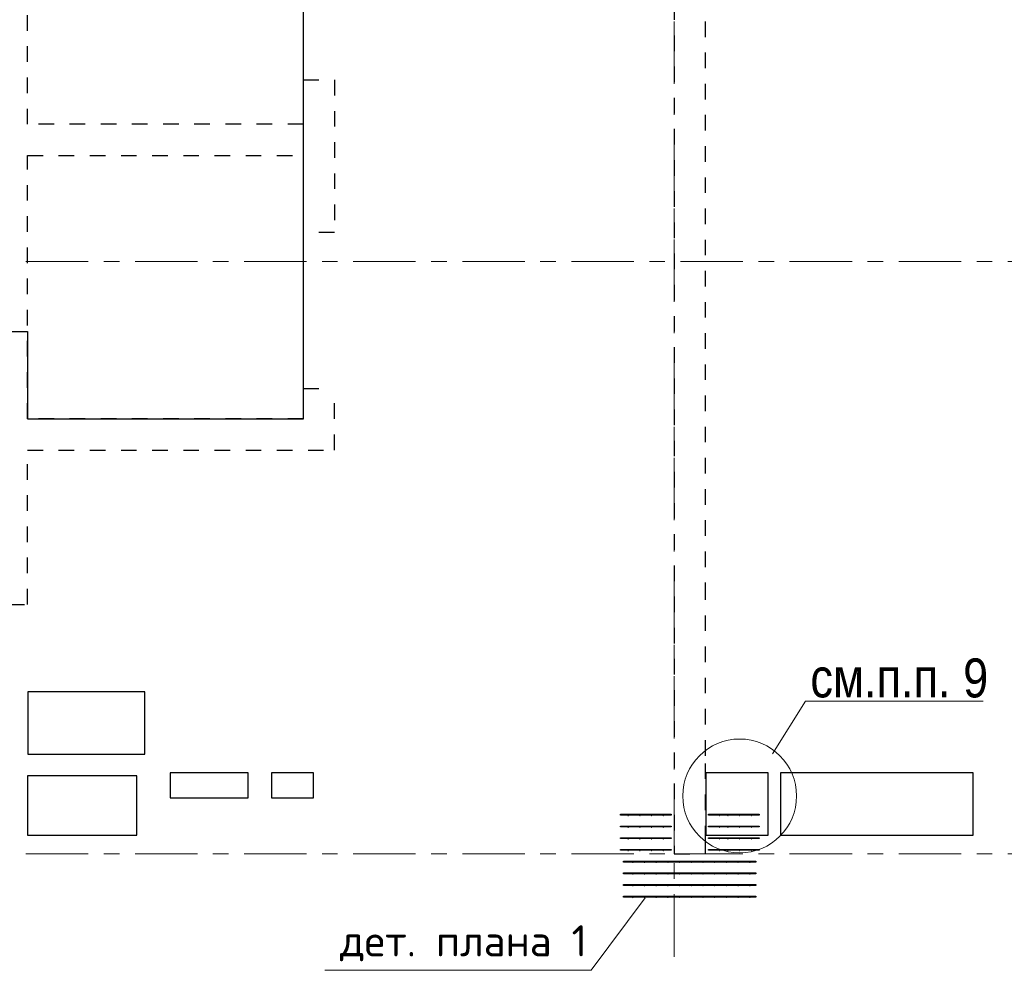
# Model space of a CAD drawing. Header units: metres. Extents: x -38 to 93, y -15 to 21.
# Tile 27 of 195: x 21.83 to 28.15, y 8.25 to 14.35. Entities that reach past the tile are written whole.
import ezdxf

# ---------------------------------------------------------------- set-up
doc = ezdxf.new("R2010")
doc.units = ezdxf.units.M
for name, pattern in [('______11', [0.5, 0.4, -0.05, 0, -0.05]), ('______2', [0.0405, 0.03, -0.0105]), ('______5', [1.1, 0.8, -0.1, 0.1, -0.1])]:
    doc.linetypes.add(name, pattern=pattern)
for name, color, linetype, lineweight in [('XR$2$Осевая линия (1)', 7, '______5', 13), ('XR$4$Арматурный каркас 01', 4, 'Continuous', 35), ('XR$4$Общий слой (1)_1', 7, 'Continuous', 13), ('XR$4$Перекрытие (1)', 7, 'Continuous', 35), ('XR$4$Текст_ общее_1', 7, 'Continuous', 13), ('XR$4$Фундамент (1)_1', 7, 'Continuous', 35)]:
    doc.layers.add(name, color=color, linetype=linetype, lineweight=lineweight)
doc.layers.add('XR$6$Стена_ бетон несущ.', color=7, linetype='Continuous', lineweight=70, true_color=0xb4b496)
doc.styles.add('ARIAL', font='arial.ttf')
doc.styles.add('ISOCPEUR', font='txt')

msp = doc.modelspace()

# ---------------------------------------------------------------- hatches: boundary and pattern name
at = {"layer": 'XR$4$Арматурный каркас 01', "linetype": 'Continuous', "lineweight": 50, "transparency": 33554687}
for points in [[(25.737, 9.2432), (25.7368, 9.2444), (25.7362, 9.2454), (25.7352, 9.246), (25.734, 9.2462), (25.7329, 9.246), (25.7319, 9.2454), (25.7313, 9.2444), (25.731, 9.2432), (25.7313, 9.2421), (25.7319, 9.2411), (25.7329, 9.2405), (25.734, 9.2402), (25.7352, 9.2405), (25.7362, 9.2411), (25.7368, 9.2421)], [(25.812, 9.2432), (25.8118, 9.2444), (25.8112, 9.2454), (25.8102, 9.246), (25.809, 9.2462), (25.8079, 9.246), (25.8069, 9.2454), (25.8063, 9.2444), (25.806, 9.2432), (25.8063, 9.2421), (25.8069, 9.2411), (25.8079, 9.2405), (25.809, 9.2402), (25.8102, 9.2405), (25.8112, 9.2411), (25.8118, 9.2421)], [(25.887, 9.2432), (25.8868, 9.2444), (25.8862, 9.2454), (25.8852, 9.246), (25.884, 9.2462), (25.8829, 9.246), (25.8819, 9.2454), (25.8813, 9.2444), (25.881, 9.2432), (25.8813, 9.2421), (25.8819, 9.2411), (25.8829, 9.2405), (25.884, 9.2402), (25.8852, 9.2405), (25.8862, 9.2411), (25.8868, 9.2421)], [(25.962, 9.2432), (25.9618, 9.2444), (25.9612, 9.2454), (25.9602, 9.246), (25.959, 9.2462), (25.9579, 9.246), (25.9569, 9.2454), (25.9563, 9.2444), (25.956, 9.2432), (25.9563, 9.2421), (25.9569, 9.2411), (25.9579, 9.2405), (25.959, 9.2402), (25.9602, 9.2405), (25.9612, 9.2411), (25.9618, 9.2421)], [(26.322, 9.2432), (26.3218, 9.2444), (26.3212, 9.2454), (26.3202, 9.246), (26.319, 9.2462), (26.3179, 9.246), (26.3169, 9.2454), (26.3163, 9.2444), (26.316, 9.2432), (26.3163, 9.2421), (26.3169, 9.2411), (26.3179, 9.2405), (26.319, 9.2402), (26.3202, 9.2405), (26.3212, 9.2411), (26.3218, 9.2421)], [(26.377, 9.2432), (26.3768, 9.2444), (26.3762, 9.2454), (26.3752, 9.246), (26.374, 9.2462), (26.3729, 9.246), (26.3719, 9.2454), (26.3713, 9.2444), (26.371, 9.2432), (26.3713, 9.2421), (26.3719, 9.2411), (26.3729, 9.2405), (26.374, 9.2402), (26.3752, 9.2405), (26.3762, 9.2411), (26.3768, 9.2421)], [(26.452, 9.2432), (26.4518, 9.2444), (26.4512, 9.2454), (26.4502, 9.246), (26.449, 9.2462), (26.4479, 9.246), (26.4469, 9.2454), (26.4463, 9.2444), (26.446, 9.2432), (26.4463, 9.2421), (26.4469, 9.2411), (26.4479, 9.2405), (26.449, 9.2402), (26.4502, 9.2405), (26.4512, 9.2411), (26.4518, 9.2421)], [(26.527, 9.2432), (26.5268, 9.2444), (26.5262, 9.2454), (26.5252, 9.246), (26.524, 9.2462), (26.5229, 9.246), (26.5219, 9.2454), (26.5213, 9.2444), (26.521, 9.2432), (26.5213, 9.2421), (26.5219, 9.2411), (26.5229, 9.2405), (26.524, 9.2402), (26.5252, 9.2405), (26.5262, 9.2411), (26.5268, 9.2421)], [(25.737, 9.1682), (25.7368, 9.1694), (25.7362, 9.1704), (25.7352, 9.171), (25.734, 9.1712), (25.7329, 9.171), (25.7319, 9.1704), (25.7313, 9.1694), (25.731, 9.1682), (25.7313, 9.1671), (25.7319, 9.1661), (25.7329, 9.1655), (25.734, 9.1652), (25.7352, 9.1655), (25.7362, 9.1661), (25.7368, 9.1671)], [(25.812, 9.1682), (25.8118, 9.1694), (25.8112, 9.1704), (25.8102, 9.171), (25.809, 9.1712), (25.8079, 9.171), (25.8069, 9.1704), (25.8063, 9.1694), (25.806, 9.1682), (25.8063, 9.1671), (25.8069, 9.1661), (25.8079, 9.1655), (25.809, 9.1652), (25.8102, 9.1655), (25.8112, 9.1661), (25.8118, 9.1671)], [(25.887, 9.1682), (25.8868, 9.1694), (25.8862, 9.1704), (25.8852, 9.171), (25.884, 9.1712), (25.8829, 9.171), (25.8819, 9.1704), (25.8813, 9.1694), (25.881, 9.1682), (25.8813, 9.1671), (25.8819, 9.1661), (25.8829, 9.1655), (25.884, 9.1652), (25.8852, 9.1655), (25.8862, 9.1661), (25.8868, 9.1671)], [(25.962, 9.1682), (25.9618, 9.1694), (25.9612, 9.1704), (25.9602, 9.171), (25.959, 9.1712), (25.9579, 9.171), (25.9569, 9.1704), (25.9563, 9.1694), (25.956, 9.1682), (25.9563, 9.1671), (25.9569, 9.1661), (25.9579, 9.1655), (25.959, 9.1652), (25.9602, 9.1655), (25.9612, 9.1661), (25.9618, 9.1671)], [(26.322, 9.1682), (26.3218, 9.1694), (26.3212, 9.1704), (26.3202, 9.171), (26.319, 9.1712), (26.3179, 9.171), (26.3169, 9.1704), (26.3163, 9.1694), (26.316, 9.1682), (26.3163, 9.1671), (26.3169, 9.1661), (26.3179, 9.1655), (26.319, 9.1652), (26.3202, 9.1655), (26.3212, 9.1661), (26.3218, 9.1671)], [(26.377, 9.1682), (26.3768, 9.1694), (26.3762, 9.1704), (26.3752, 9.171), (26.374, 9.1712), (26.3729, 9.171), (26.3719, 9.1704), (26.3713, 9.1694), (26.371, 9.1682), (26.3713, 9.1671), (26.3719, 9.1661), (26.3729, 9.1655), (26.374, 9.1652), (26.3752, 9.1655), (26.3762, 9.1661), (26.3768, 9.1671)], [(26.452, 9.1682), (26.4518, 9.1694), (26.4512, 9.1704), (26.4502, 9.171), (26.449, 9.1712), (26.4479, 9.171), (26.4469, 9.1704), (26.4463, 9.1694), (26.446, 9.1682), (26.4463, 9.1671), (26.4469, 9.1661), (26.4479, 9.1655), (26.449, 9.1652), (26.4502, 9.1655), (26.4512, 9.1661), (26.4518, 9.1671)], [(26.527, 9.1682), (26.5268, 9.1694), (26.5262, 9.1704), (26.5252, 9.171), (26.524, 9.1712), (26.5229, 9.171), (26.5219, 9.1704), (26.5213, 9.1694), (26.521, 9.1682), (26.5213, 9.1671), (26.5219, 9.1661), (26.5229, 9.1655), (26.524, 9.1652), (26.5252, 9.1655), (26.5262, 9.1661), (26.5268, 9.1671)], [(25.737, 9.0932), (25.7368, 9.0944), (25.7362, 9.0954), (25.7352, 9.096), (25.734, 9.0962), (25.7329, 9.096), (25.7319, 9.0954), (25.7313, 9.0944), (25.731, 9.0932), (25.7313, 9.0921), (25.7319, 9.0911), (25.7329, 9.0905), (25.734, 9.0902), (25.7352, 9.0905), (25.7362, 9.0911), (25.7368, 9.0921)], [(25.812, 9.0932), (25.8118, 9.0944), (25.8112, 9.0954), (25.8102, 9.096), (25.809, 9.0962), (25.8079, 9.096), (25.8069, 9.0954), (25.8063, 9.0944), (25.806, 9.0932), (25.8063, 9.0921), (25.8069, 9.0911), (25.8079, 9.0905), (25.809, 9.0902), (25.8102, 9.0905), (25.8112, 9.0911), (25.8118, 9.0921)], [(25.887, 9.0932), (25.8868, 9.0944), (25.8862, 9.0954), (25.8852, 9.096), (25.884, 9.0962), (25.8829, 9.096), (25.8819, 9.0954), (25.8813, 9.0944), (25.881, 9.0932), (25.8813, 9.0921), (25.8819, 9.0911), (25.8829, 9.0905), (25.884, 9.0902), (25.8852, 9.0905), (25.8862, 9.0911), (25.8868, 9.0921)], [(25.962, 9.0932), (25.9618, 9.0944), (25.9612, 9.0954), (25.9602, 9.096), (25.959, 9.0962), (25.9579, 9.096), (25.9569, 9.0954), (25.9563, 9.0944), (25.956, 9.0932), (25.9563, 9.0921), (25.9569, 9.0911), (25.9579, 9.0905), (25.959, 9.0902), (25.9602, 9.0905), (25.9612, 9.0911), (25.9618, 9.0921)], [(26.322, 9.0932), (26.3218, 9.0944), (26.3212, 9.0954), (26.3202, 9.096), (26.319, 9.0962), (26.3179, 9.096), (26.3169, 9.0954), (26.3163, 9.0944), (26.316, 9.0932), (26.3163, 9.0921), (26.3169, 9.0911), (26.3179, 9.0905), (26.319, 9.0902), (26.3202, 9.0905), (26.3212, 9.0911), (26.3218, 9.0921)], [(26.377, 9.0932), (26.3768, 9.0944), (26.3762, 9.0954), (26.3752, 9.096), (26.374, 9.0962), (26.3729, 9.096), (26.3719, 9.0954), (26.3713, 9.0944), (26.371, 9.0932), (26.3713, 9.0921), (26.3719, 9.0911), (26.3729, 9.0905), (26.374, 9.0902), (26.3752, 9.0905), (26.3762, 9.0911), (26.3768, 9.0921)], [(26.452, 9.0932), (26.4518, 9.0944), (26.4512, 9.0954), (26.4502, 9.096), (26.449, 9.0962), (26.4479, 9.096), (26.4469, 9.0954), (26.4463, 9.0944), (26.446, 9.0932), (26.4463, 9.0921), (26.4469, 9.0911), (26.4479, 9.0905), (26.449, 9.0902), (26.4502, 9.0905), (26.4512, 9.0911), (26.4518, 9.0921)], [(26.527, 9.0932), (26.5268, 9.0944), (26.5262, 9.0954), (26.5252, 9.096), (26.524, 9.0962), (26.5229, 9.096), (26.5219, 9.0954), (26.5213, 9.0944), (26.521, 9.0932), (26.5213, 9.0921), (26.5219, 9.0911), (26.5229, 9.0905), (26.524, 9.0902), (26.5252, 9.0905), (26.5262, 9.0911), (26.5268, 9.0921)], [(25.737, 9.0182), (25.7368, 9.0194), (25.7362, 9.0204), (25.7352, 9.021), (25.734, 9.0212), (25.7329, 9.021), (25.7319, 9.0204), (25.7313, 9.0194), (25.731, 9.0182), (25.7313, 9.0171), (25.7319, 9.0161), (25.7329, 9.0155), (25.734, 9.0152), (25.7352, 9.0155), (25.7362, 9.0161), (25.7368, 9.0171)], [(25.812, 9.0182), (25.8118, 9.0194), (25.8112, 9.0204), (25.8102, 9.021), (25.809, 9.0212), (25.8079, 9.021), (25.8069, 9.0204), (25.8063, 9.0194), (25.806, 9.0182), (25.8063, 9.0171), (25.8069, 9.0161), (25.8079, 9.0155), (25.809, 9.0152), (25.8102, 9.0155), (25.8112, 9.0161), (25.8118, 9.0171)], [(25.887, 9.0182), (25.8868, 9.0194), (25.8862, 9.0204), (25.8852, 9.021), (25.884, 9.0212), (25.8829, 9.021), (25.8819, 9.0204), (25.8813, 9.0194), (25.881, 9.0182), (25.8813, 9.0171), (25.8819, 9.0161), (25.8829, 9.0155), (25.884, 9.0152), (25.8852, 9.0155), (25.8862, 9.0161), (25.8868, 9.0171)], [(25.962, 9.0182), (25.9618, 9.0194), (25.9612, 9.0204), (25.9602, 9.021), (25.959, 9.0212), (25.9579, 9.021), (25.9569, 9.0204), (25.9563, 9.0194), (25.956, 9.0182), (25.9563, 9.0171), (25.9569, 9.0161), (25.9579, 9.0155), (25.959, 9.0152), (25.9602, 9.0155), (25.9612, 9.0161), (25.9618, 9.0171)], [(26.322, 9.0182), (26.3218, 9.0194), (26.3212, 9.0204), (26.3202, 9.021), (26.319, 9.0212), (26.3179, 9.021), (26.3169, 9.0204), (26.3163, 9.0194), (26.316, 9.0182), (26.3163, 9.0171), (26.3169, 9.0161), (26.3179, 9.0155), (26.319, 9.0152), (26.3202, 9.0155), (26.3212, 9.0161), (26.3218, 9.0171)], [(26.377, 9.0182), (26.3768, 9.0194), (26.3762, 9.0204), (26.3752, 9.021), (26.374, 9.0212), (26.3729, 9.021), (26.3719, 9.0204), (26.3713, 9.0194), (26.371, 9.0182), (26.3713, 9.0171), (26.3719, 9.0161), (26.3729, 9.0155), (26.374, 9.0152), (26.3752, 9.0155), (26.3762, 9.0161), (26.3768, 9.0171)], [(26.452, 9.0182), (26.4518, 9.0194), (26.4512, 9.0204), (26.4502, 9.021), (26.449, 9.0212), (26.4479, 9.021), (26.4469, 9.0204), (26.4463, 9.0194), (26.446, 9.0182), (26.4463, 9.0171), (26.4469, 9.0161), (26.4479, 9.0155), (26.449, 9.0152), (26.4502, 9.0155), (26.4512, 9.0161), (26.4518, 9.0171)], [(26.527, 9.0182), (26.5268, 9.0194), (26.5262, 9.0204), (26.5252, 9.021), (26.524, 9.0212), (26.5229, 9.021), (26.5219, 9.0204), (26.5213, 9.0194), (26.521, 9.0182), (26.5213, 9.0171), (26.5219, 9.0161), (26.5229, 9.0155), (26.524, 9.0152), (26.5252, 9.0155), (26.5262, 9.0161), (26.5268, 9.0171)], [(25.767, 8.9432), (25.7668, 8.9444), (25.7662, 8.9454), (25.7652, 8.946), (25.764, 8.9462), (25.7629, 8.946), (25.7619, 8.9454), (25.7613, 8.9444), (25.761, 8.9432), (25.7613, 8.9421), (25.7619, 8.9411), (25.7629, 8.9405), (25.764, 8.9402), (25.7652, 8.9405), (25.7662, 8.9411), (25.7668, 8.9421)], [(25.842, 8.9432), (25.8418, 8.9444), (25.8412, 8.9454), (25.8402, 8.946), (25.839, 8.9462), (25.8379, 8.946), (25.8369, 8.9454), (25.8363, 8.9444), (25.836, 8.9432), (25.8363, 8.9421), (25.8369, 8.9411), (25.8379, 8.9405), (25.839, 8.9402), (25.8402, 8.9405), (25.8412, 8.9411), (25.8418, 8.9421)], [(25.917, 8.9432), (25.9168, 8.9444), (25.9162, 8.9454), (25.9152, 8.946), (25.914, 8.9462), (25.9129, 8.946), (25.9119, 8.9454), (25.9113, 8.9444), (25.911, 8.9432), (25.9113, 8.9421), (25.9119, 8.9411), (25.9129, 8.9405), (25.914, 8.9402), (25.9152, 8.9405), (25.9162, 8.9411), (25.9168, 8.9421)], [(25.992, 8.9432), (25.9918, 8.9444), (25.9912, 8.9454), (25.9902, 8.946), (25.989, 8.9462), (25.9879, 8.946), (25.9869, 8.9454), (25.9863, 8.9444), (25.986, 8.9432), (25.9863, 8.9421), (25.9869, 8.9411), (25.9879, 8.9405), (25.989, 8.9402), (25.9902, 8.9405), (25.9912, 8.9411), (25.9918, 8.9421)], [(26.067, 8.9432), (26.0668, 8.9444), (26.0662, 8.9454), (26.0652, 8.946), (26.064, 8.9462), (26.0629, 8.946), (26.0619, 8.9454), (26.0613, 8.9444), (26.061, 8.9432), (26.0613, 8.9421), (26.0619, 8.9411), (26.0629, 8.9405), (26.064, 8.9402), (26.0652, 8.9405), (26.0662, 8.9411), (26.0668, 8.9421)], [(26.142, 8.9432), (26.1418, 8.9444), (26.1412, 8.9454), (26.1402, 8.946), (26.139, 8.9462), (26.1379, 8.946), (26.1369, 8.9454), (26.1363, 8.9444), (26.136, 8.9432), (26.1363, 8.9421), (26.1369, 8.9411), (26.1379, 8.9405), (26.139, 8.9402), (26.1402, 8.9405), (26.1412, 8.9411), (26.1418, 8.9421)], [(26.217, 8.9432), (26.2168, 8.9444), (26.2162, 8.9454), (26.2152, 8.946), (26.214, 8.9462), (26.2129, 8.946), (26.2119, 8.9454), (26.2113, 8.9444), (26.211, 8.9432), (26.2113, 8.9421), (26.2119, 8.9411), (26.2129, 8.9405), (26.214, 8.9402), (26.2152, 8.9405), (26.2162, 8.9411), (26.2168, 8.9421)], [(26.292, 8.9432), (26.2918, 8.9444), (26.2912, 8.9454), (26.2902, 8.946), (26.289, 8.9462), (26.2879, 8.946), (26.2869, 8.9454), (26.2863, 8.9444), (26.286, 8.9432), (26.2863, 8.9421), (26.2869, 8.9411), (26.2879, 8.9405), (26.289, 8.9402), (26.2902, 8.9405), (26.2912, 8.9411), (26.2918, 8.9421)], [(26.367, 8.9432), (26.3668, 8.9444), (26.3662, 8.9454), (26.3652, 8.946), (26.364, 8.9462), (26.3629, 8.946), (26.3619, 8.9454), (26.3613, 8.9444), (26.361, 8.9432), (26.3613, 8.9421), (26.3619, 8.9411), (26.3629, 8.9405), (26.364, 8.9402), (26.3652, 8.9405), (26.3662, 8.9411), (26.3668, 8.9421)], [(26.442, 8.9432), (26.4418, 8.9444), (26.4412, 8.9454), (26.4402, 8.946), (26.439, 8.9462), (26.4379, 8.946), (26.4369, 8.9454), (26.4363, 8.9444), (26.436, 8.9432), (26.4363, 8.9421), (26.4369, 8.9411), (26.4379, 8.9405), (26.439, 8.9402), (26.4402, 8.9405), (26.4412, 8.9411), (26.4418, 8.9421)], [(26.517, 8.9432), (26.5168, 8.9444), (26.5162, 8.9454), (26.5152, 8.946), (26.514, 8.9462), (26.5129, 8.946), (26.5119, 8.9454), (26.5113, 8.9444), (26.511, 8.9432), (26.5113, 8.9421), (26.5119, 8.9411), (26.5129, 8.9405), (26.514, 8.9402), (26.5152, 8.9405), (26.5162, 8.9411), (26.5168, 8.9421)], [(25.767, 8.8682), (25.7668, 8.8694), (25.7662, 8.8704), (25.7652, 8.871), (25.764, 8.8712), (25.7629, 8.871), (25.7619, 8.8704), (25.7613, 8.8694), (25.761, 8.8682), (25.7613, 8.8671), (25.7619, 8.8661), (25.7629, 8.8655), (25.764, 8.8652), (25.7652, 8.8655), (25.7662, 8.8661), (25.7668, 8.8671)], [(25.842, 8.8682), (25.8418, 8.8694), (25.8412, 8.8704), (25.8402, 8.871), (25.839, 8.8712), (25.8379, 8.871), (25.8369, 8.8704), (25.8363, 8.8694), (25.836, 8.8682), (25.8363, 8.8671), (25.8369, 8.8661), (25.8379, 8.8655), (25.839, 8.8652), (25.8402, 8.8655), (25.8412, 8.8661), (25.8418, 8.8671)], [(25.917, 8.8682), (25.9168, 8.8694), (25.9162, 8.8704), (25.9152, 8.871), (25.914, 8.8712), (25.9129, 8.871), (25.9119, 8.8704), (25.9113, 8.8694), (25.911, 8.8682), (25.9113, 8.8671), (25.9119, 8.8661), (25.9129, 8.8655), (25.914, 8.8652), (25.9152, 8.8655), (25.9162, 8.8661), (25.9168, 8.8671)], [(25.992, 8.8682), (25.9918, 8.8694), (25.9912, 8.8704), (25.9902, 8.871), (25.989, 8.8712), (25.9879, 8.871), (25.9869, 8.8704), (25.9863, 8.8694), (25.986, 8.8682), (25.9863, 8.8671), (25.9869, 8.8661), (25.9879, 8.8655), (25.989, 8.8652), (25.9902, 8.8655), (25.9912, 8.8661), (25.9918, 8.8671)], [(26.067, 8.8682), (26.0668, 8.8694), (26.0662, 8.8704), (26.0652, 8.871), (26.064, 8.8712), (26.0629, 8.871), (26.0619, 8.8704), (26.0613, 8.8694), (26.061, 8.8682), (26.0613, 8.8671), (26.0619, 8.8661), (26.0629, 8.8655), (26.064, 8.8652), (26.0652, 8.8655), (26.0662, 8.8661), (26.0668, 8.8671)], [(26.142, 8.8682), (26.1418, 8.8694), (26.1412, 8.8704), (26.1402, 8.871), (26.139, 8.8712), (26.1379, 8.871), (26.1369, 8.8704), (26.1363, 8.8694), (26.136, 8.8682), (26.1363, 8.8671), (26.1369, 8.8661), (26.1379, 8.8655), (26.139, 8.8652), (26.1402, 8.8655), (26.1412, 8.8661), (26.1418, 8.8671)], [(26.217, 8.8682), (26.2168, 8.8694), (26.2162, 8.8704), (26.2152, 8.871), (26.214, 8.8712), (26.2129, 8.871), (26.2119, 8.8704), (26.2113, 8.8694), (26.211, 8.8682), (26.2113, 8.8671), (26.2119, 8.8661), (26.2129, 8.8655), (26.214, 8.8652), (26.2152, 8.8655), (26.2162, 8.8661), (26.2168, 8.8671)], [(26.292, 8.8682), (26.2918, 8.8694), (26.2912, 8.8704), (26.2902, 8.871), (26.289, 8.8712), (26.2879, 8.871), (26.2869, 8.8704), (26.2863, 8.8694), (26.286, 8.8682), (26.2863, 8.8671), (26.2869, 8.8661), (26.2879, 8.8655), (26.289, 8.8652), (26.2902, 8.8655), (26.2912, 8.8661), (26.2918, 8.8671)], [(26.367, 8.8682), (26.3668, 8.8694), (26.3662, 8.8704), (26.3652, 8.871), (26.364, 8.8712), (26.3629, 8.871), (26.3619, 8.8704), (26.3613, 8.8694), (26.361, 8.8682), (26.3613, 8.8671), (26.3619, 8.8661), (26.3629, 8.8655), (26.364, 8.8652), (26.3652, 8.8655), (26.3662, 8.8661), (26.3668, 8.8671)], [(26.442, 8.8682), (26.4418, 8.8694), (26.4412, 8.8704), (26.4402, 8.871), (26.439, 8.8712), (26.4379, 8.871), (26.4369, 8.8704), (26.4363, 8.8694), (26.436, 8.8682), (26.4363, 8.8671), (26.4369, 8.8661), (26.4379, 8.8655), (26.439, 8.8652), (26.4402, 8.8655), (26.4412, 8.8661), (26.4418, 8.8671)], [(26.517, 8.8682), (26.5168, 8.8694), (26.5162, 8.8704), (26.5152, 8.871), (26.514, 8.8712), (26.5129, 8.871), (26.5119, 8.8704), (26.5113, 8.8694), (26.511, 8.8682), (26.5113, 8.8671), (26.5119, 8.8661), (26.5129, 8.8655), (26.514, 8.8652), (26.5152, 8.8655), (26.5162, 8.8661), (26.5168, 8.8671)], [(25.767, 8.7932), (25.7668, 8.7944), (25.7662, 8.7954), (25.7652, 8.796), (25.764, 8.7962), (25.7629, 8.796), (25.7619, 8.7954), (25.7613, 8.7944), (25.761, 8.7932), (25.7613, 8.7921), (25.7619, 8.7911), (25.7629, 8.7905), (25.764, 8.7902), (25.7652, 8.7905), (25.7662, 8.7911), (25.7668, 8.7921)], [(25.842, 8.7932), (25.8418, 8.7944), (25.8412, 8.7954), (25.8402, 8.796), (25.839, 8.7962), (25.8379, 8.796), (25.8369, 8.7954), (25.8363, 8.7944), (25.836, 8.7932), (25.8363, 8.7921), (25.8369, 8.7911), (25.8379, 8.7905), (25.839, 8.7902), (25.8402, 8.7905), (25.8412, 8.7911), (25.8418, 8.7921)], [(25.917, 8.7932), (25.9168, 8.7944), (25.9162, 8.7954), (25.9152, 8.796), (25.914, 8.7962), (25.9129, 8.796), (25.9119, 8.7954), (25.9113, 8.7944), (25.911, 8.7932), (25.9113, 8.7921), (25.9119, 8.7911), (25.9129, 8.7905), (25.914, 8.7902), (25.9152, 8.7905), (25.9162, 8.7911), (25.9168, 8.7921)], [(25.992, 8.7932), (25.9918, 8.7944), (25.9912, 8.7954), (25.9902, 8.796), (25.989, 8.7962), (25.9879, 8.796), (25.9869, 8.7954), (25.9863, 8.7944), (25.986, 8.7932), (25.9863, 8.7921), (25.9869, 8.7911), (25.9879, 8.7905), (25.989, 8.7902), (25.9902, 8.7905), (25.9912, 8.7911), (25.9918, 8.7921)], [(26.067, 8.7932), (26.0668, 8.7944), (26.0662, 8.7954), (26.0652, 8.796), (26.064, 8.7962), (26.0629, 8.796), (26.0619, 8.7954), (26.0613, 8.7944), (26.061, 8.7932), (26.0613, 8.7921), (26.0619, 8.7911), (26.0629, 8.7905), (26.064, 8.7902), (26.0652, 8.7905), (26.0662, 8.7911), (26.0668, 8.7921)], [(26.142, 8.7932), (26.1418, 8.7944), (26.1412, 8.7954), (26.1402, 8.796), (26.139, 8.7962), (26.1379, 8.796), (26.1369, 8.7954), (26.1363, 8.7944), (26.136, 8.7932), (26.1363, 8.7921), (26.1369, 8.7911), (26.1379, 8.7905), (26.139, 8.7902), (26.1402, 8.7905), (26.1412, 8.7911), (26.1418, 8.7921)], [(26.217, 8.7932), (26.2168, 8.7944), (26.2162, 8.7954), (26.2152, 8.796), (26.214, 8.7962), (26.2129, 8.796), (26.2119, 8.7954), (26.2113, 8.7944), (26.211, 8.7932), (26.2113, 8.7921), (26.2119, 8.7911), (26.2129, 8.7905), (26.214, 8.7902), (26.2152, 8.7905), (26.2162, 8.7911), (26.2168, 8.7921)], [(26.292, 8.7932), (26.2918, 8.7944), (26.2912, 8.7954), (26.2902, 8.796), (26.289, 8.7962), (26.2879, 8.796), (26.2869, 8.7954), (26.2863, 8.7944), (26.286, 8.7932), (26.2863, 8.7921), (26.2869, 8.7911), (26.2879, 8.7905), (26.289, 8.7902), (26.2902, 8.7905), (26.2912, 8.7911), (26.2918, 8.7921)], [(26.367, 8.7932), (26.3668, 8.7944), (26.3662, 8.7954), (26.3652, 8.796), (26.364, 8.7962), (26.3629, 8.796), (26.3619, 8.7954), (26.3613, 8.7944), (26.361, 8.7932), (26.3613, 8.7921), (26.3619, 8.7911), (26.3629, 8.7905), (26.364, 8.7902), (26.3652, 8.7905), (26.3662, 8.7911), (26.3668, 8.7921)], [(26.442, 8.7932), (26.4418, 8.7944), (26.4412, 8.7954), (26.4402, 8.796), (26.439, 8.7962), (26.4379, 8.796), (26.4369, 8.7954), (26.4363, 8.7944), (26.436, 8.7932), (26.4363, 8.7921), (26.4369, 8.7911), (26.4379, 8.7905), (26.439, 8.7902), (26.4402, 8.7905), (26.4412, 8.7911), (26.4418, 8.7921)], [(26.517, 8.7932), (26.5168, 8.7944), (26.5162, 8.7954), (26.5152, 8.796), (26.514, 8.7962), (26.5129, 8.796), (26.5119, 8.7954), (26.5113, 8.7944), (26.511, 8.7932), (26.5113, 8.7921), (26.5119, 8.7911), (26.5129, 8.7905), (26.514, 8.7902), (26.5152, 8.7905), (26.5162, 8.7911), (26.5168, 8.7921)], [(25.767, 8.7182), (25.7668, 8.7194), (25.7662, 8.7204), (25.7652, 8.721), (25.764, 8.7212), (25.7629, 8.721), (25.7619, 8.7204), (25.7613, 8.7194), (25.761, 8.7182), (25.7613, 8.7171), (25.7619, 8.7161), (25.7629, 8.7155), (25.764, 8.7152), (25.7652, 8.7155), (25.7662, 8.7161), (25.7668, 8.7171)], [(25.842, 8.7182), (25.8418, 8.7194), (25.8412, 8.7204), (25.8402, 8.721), (25.839, 8.7212), (25.8379, 8.721), (25.8369, 8.7204), (25.8363, 8.7194), (25.836, 8.7182), (25.8363, 8.7171), (25.8369, 8.7161), (25.8379, 8.7155), (25.839, 8.7152), (25.8402, 8.7155), (25.8412, 8.7161), (25.8418, 8.7171)], [(25.917, 8.7182), (25.9168, 8.7194), (25.9162, 8.7204), (25.9152, 8.721), (25.914, 8.7212), (25.9129, 8.721), (25.9119, 8.7204), (25.9113, 8.7194), (25.911, 8.7182), (25.9113, 8.7171), (25.9119, 8.7161), (25.9129, 8.7155), (25.914, 8.7152), (25.9152, 8.7155), (25.9162, 8.7161), (25.9168, 8.7171)], [(25.992, 8.7182), (25.9918, 8.7194), (25.9912, 8.7204), (25.9902, 8.721), (25.989, 8.7212), (25.9879, 8.721), (25.9869, 8.7204), (25.9863, 8.7194), (25.986, 8.7182), (25.9863, 8.7171), (25.9869, 8.7161), (25.9879, 8.7155), (25.989, 8.7152), (25.9902, 8.7155), (25.9912, 8.7161), (25.9918, 8.7171)], [(26.067, 8.7182), (26.0668, 8.7194), (26.0662, 8.7204), (26.0652, 8.721), (26.064, 8.7212), (26.0629, 8.721), (26.0619, 8.7204), (26.0613, 8.7194), (26.061, 8.7182), (26.0613, 8.7171), (26.0619, 8.7161), (26.0629, 8.7155), (26.064, 8.7152), (26.0652, 8.7155), (26.0662, 8.7161), (26.0668, 8.7171)], [(26.142, 8.7182), (26.1418, 8.7194), (26.1412, 8.7204), (26.1402, 8.721), (26.139, 8.7212), (26.1379, 8.721), (26.1369, 8.7204), (26.1363, 8.7194), (26.136, 8.7182), (26.1363, 8.7171), (26.1369, 8.7161), (26.1379, 8.7155), (26.139, 8.7152), (26.1402, 8.7155), (26.1412, 8.7161), (26.1418, 8.7171)], [(26.217, 8.7182), (26.2168, 8.7194), (26.2162, 8.7204), (26.2152, 8.721), (26.214, 8.7212), (26.2129, 8.721), (26.2119, 8.7204), (26.2113, 8.7194), (26.211, 8.7182), (26.2113, 8.7171), (26.2119, 8.7161), (26.2129, 8.7155), (26.214, 8.7152), (26.2152, 8.7155), (26.2162, 8.7161), (26.2168, 8.7171)], [(26.292, 8.7182), (26.2918, 8.7194), (26.2912, 8.7204), (26.2902, 8.721), (26.289, 8.7212), (26.2879, 8.721), (26.2869, 8.7204), (26.2863, 8.7194), (26.286, 8.7182), (26.2863, 8.7171), (26.2869, 8.7161), (26.2879, 8.7155), (26.289, 8.7152), (26.2902, 8.7155), (26.2912, 8.7161), (26.2918, 8.7171)], [(26.367, 8.7182), (26.3668, 8.7194), (26.3662, 8.7204), (26.3652, 8.721), (26.364, 8.7212), (26.3629, 8.721), (26.3619, 8.7204), (26.3613, 8.7194), (26.361, 8.7182), (26.3613, 8.7171), (26.3619, 8.7161), (26.3629, 8.7155), (26.364, 8.7152), (26.3652, 8.7155), (26.3662, 8.7161), (26.3668, 8.7171)], [(26.442, 8.7182), (26.4418, 8.7194), (26.4412, 8.7204), (26.4402, 8.721), (26.439, 8.7212), (26.4379, 8.721), (26.4369, 8.7204), (26.4363, 8.7194), (26.436, 8.7182), (26.4363, 8.7171), (26.4369, 8.7161), (26.4379, 8.7155), (26.439, 8.7152), (26.4402, 8.7155), (26.4412, 8.7161), (26.4418, 8.7171)], [(26.517, 8.7182), (26.5168, 8.7194), (26.5162, 8.7204), (26.5152, 8.721), (26.514, 8.7212), (26.5129, 8.721), (26.5119, 8.7204), (26.5113, 8.7194), (26.511, 8.7182), (26.5113, 8.7171), (26.5119, 8.7161), (26.5129, 8.7155), (26.514, 8.7152), (26.5152, 8.7155), (26.5162, 8.7161), (26.5168, 8.7171)]]:
    msp.add_hatch(color=2, dxfattribs=at).paths.add_polyline_path(points)

# ---------------------------------------------------------------- linework, layer by layer
at = {"layer": 'XR$2$Осевая линия (1)', "color": 253, "linetype": '______11', "lineweight": 13, "true_color": 0xa0a0a0, "transparency": 33554687}
for p, q in [((26.03, 8.34), (26.03, 19.78)), ((-2.63, 12.8), (62.6, 12.8)), ((-2.63, 9), (62.6, 9))]:
    msp.add_line(p, q, dxfattribs=at)
at = {"layer": 'XR$4$Арматурный каркас 01', "color": 2, "linetype": 'Continuous', "lineweight": 25, "transparency": 33554687}
for points in [[(26.009, 9.2472), (25.684, 9.2472), (25.684, 9.2532), (26.009, 9.2532), (26.009, 9.2472)], [(26.009, 9.2472), (25.684, 9.2472), (25.684, 9.2532), (26.009, 9.2532), (26.009, 9.2472)], [(26.249, 9.2532), (26.574, 9.2532), (26.574, 9.2472), (26.249, 9.2472), (26.249, 9.2532)], [(26.249, 9.2532), (26.574, 9.2532), (26.574, 9.2472), (26.249, 9.2472), (26.249, 9.2532)], [(26.009, 9.1722), (25.684, 9.1722), (25.684, 9.1782), (26.009, 9.1782), (26.009, 9.1722)], [(26.009, 9.1722), (25.684, 9.1722), (25.684, 9.1782), (26.009, 9.1782), (26.009, 9.1722)], [(26.249, 9.1782), (26.574, 9.1782), (26.574, 9.1722), (26.249, 9.1722), (26.249, 9.1782)], [(26.249, 9.1782), (26.574, 9.1782), (26.574, 9.1722), (26.249, 9.1722), (26.249, 9.1782)], [(26.009, 9.0972), (25.684, 9.0972), (25.684, 9.1032), (26.009, 9.1032), (26.009, 9.0972)], [(26.009, 9.0972), (25.684, 9.0972), (25.684, 9.1032), (26.009, 9.1032), (26.009, 9.0972)], [(26.249, 9.1032), (26.574, 9.1032), (26.574, 9.0972), (26.249, 9.0972), (26.249, 9.1032)], [(26.249, 9.1032), (26.574, 9.1032), (26.574, 9.0972), (26.249, 9.0972), (26.249, 9.1032)], [(26.009, 9.0222), (25.684, 9.0222), (25.684, 9.0282), (26.009, 9.0282), (26.009, 9.0222)], [(26.009, 9.0222), (25.684, 9.0222), (25.684, 9.0282), (26.009, 9.0282), (26.009, 9.0222)], [(26.249, 9.0282), (26.574, 9.0282), (26.574, 9.0222), (26.249, 9.0222), (26.249, 9.0282)], [(26.249, 9.0282), (26.574, 9.0282), (26.574, 9.0222), (26.249, 9.0222), (26.249, 9.0282)], [(25.704, 8.9532), (26.554, 8.9532), (26.554, 8.9472), (25.704, 8.9472), (25.704, 8.9532)], [(25.704, 8.9532), (26.554, 8.9532), (26.554, 8.9472), (25.704, 8.9472), (25.704, 8.9532)], [(25.704, 8.8782), (26.554, 8.8782), (26.554, 8.8722), (25.704, 8.8722), (25.704, 8.8782)], [(25.704, 8.8782), (26.554, 8.8782), (26.554, 8.8722), (25.704, 8.8722), (25.704, 8.8782)], [(25.704, 8.8032), (26.554, 8.8032), (26.554, 8.7972), (25.704, 8.7972), (25.704, 8.8032)], [(25.704, 8.8032), (26.554, 8.8032), (26.554, 8.7972), (25.704, 8.7972), (25.704, 8.8032)], [(25.704, 8.7282), (26.554, 8.7282), (26.554, 8.7222), (25.704, 8.7222), (25.704, 8.7282)], [(25.704, 8.7282), (26.554, 8.7282), (26.554, 8.7222), (25.704, 8.7222), (25.704, 8.7282)]]:
    msp.add_lwpolyline(points, dxfattribs=at)
at = {"layer": 'XR$4$Общий слой (1)_1', "color": 7, "linetype": 'Continuous', "lineweight": 13, "transparency": 33554687}
msp.add_lwpolyline([(26.6602, 9.6411), (26.8716, 9.9797), (28.0116, 9.9797)], dxfattribs=at)
msp.add_circle((26.4494, 9.371), 0.3652, dxfattribs=at)
at = {"layer": 'XR$4$Перекрытие (1)', "color": 7, "linetype": 'Continuous', "lineweight": 25, "transparency": 33554687}
for p, q in [((23.6503, 11.7903), (23.6503, 16.6502)), ((19.08, 12.3503), (21.88, 12.3503)), ((21.88, 12.3503), (21.88, 11.7903)), ((21.88, 11.7903), (23.6503, 11.7903)), ((21.8825, 10.0398), (21.8825, 9.6398)), ((22.6325, 10.0398), (21.8825, 10.0398)), ((22.6325, 9.6398), (22.6325, 10.0398)), ((21.8825, 9.6398), (22.6325, 9.6398)), ((21.8806, 9.4995), (21.8806, 9.1195)), ((22.5806, 9.4995), (21.8806, 9.4995)), ((22.5806, 9.1195), (22.5806, 9.4995)), ((22.7959, 9.5195), (22.7959, 9.3595)), ((23.2959, 9.5195), (22.7959, 9.5195)), ((23.2959, 9.3595), (23.2959, 9.5195)), ((23.4459, 9.5195), (23.4459, 9.3595)), ((23.7159, 9.5195), (23.4459, 9.5195)), ((23.7159, 9.3595), (23.7159, 9.5195)), ((26.632, 9.5203), (26.232, 9.5202)), ((26.232, 9.5202), (26.232, 9.1202)), ((26.632, 9.1203), (26.632, 9.5203)), ((26.7123, 9.5202), (26.7123, 9.1202)), ((27.9473, 9.5202), (26.7123, 9.5202)), ((27.9473, 9.1202), (27.9473, 9.5202)), ((22.7959, 9.3595), (23.2959, 9.3595)), ((23.4459, 9.3595), (23.7159, 9.3595)), ((21.8806, 9.1195), (22.5806, 9.1195)), ((26.232, 9.1202), (26.632, 9.1203)), ((26.7123, 9.1202), (27.9473, 9.1202))]:
    msp.add_line(p, q, dxfattribs=at)
at = {"layer": 'XR$4$Текст_ общее_1', "color": 7, "linetype": 'Continuous', "lineweight": 13, "transparency": 33554687}
msp.add_lwpolyline([(25.842, 8.7182), (25.4975, 8.2525), (23.7875, 8.2525)], dxfattribs=at)
at = {"layer": 'XR$6$Стена_ бетон несущ.', "color": 253, "linetype": '______2', "lineweight": -3, "true_color": 0xa0a0a0, "transparency": 33554687}
for p, q in [((21.88, 13.68), (21.88, 16.45)), ((26.03, 16.45), (26.03, 9)), ((26.23, 10.6396), (26.23, 15.35)), ((23.6503, 13.68), (23.6503, 13.965)), ((23.6503, 13.965), (23.8503, 13.965)), ((23.8503, 13.965), (23.8503, 12.985)), ((23.6503, 13.68), (21.88, 13.68)), ((21.88, 13.48), (23.6503, 13.48)), ((21.88, 11.79), (21.88, 13.48)), ((23.6503, 12.985), (23.6503, 13.48)), ((23.8503, 12.985), (23.6503, 12.985)), ((23.6503, 11.79), (23.6503, 11.985)), ((23.6503, 11.985), (23.8503, 11.985)), ((23.8503, 11.59), (23.8503, 11.985)), ((23.6503, 11.79), (21.88, 11.79)), ((21.88, 11.59), (23.8503, 11.59)), ((21.88, 10.8), (21.88, 11.59)), ((21.88, 10.6), (21.88, 10.8)), ((26.23, 9.8294), (26.23, 10.6396)), ((21.76, 10.6), (21.88, 10.6)), ((26.23, 9.6294), (26.23, 9.8294)), ((26.23, 9.08), (26.23, 9.6294)), ((26.23, 9), (26.23, 9.08)), ((26.03, 9), (26.229, 9)), ((26.229, 9), (26.23, 9))]:
    msp.add_line(p, q, dxfattribs=at)

# ---------------------------------------------------------------- texts
at = {"layer": 'XR$4$Текст_ общее_1', "color": 7, "linetype": 'Continuous', "lineweight": 13, "transparency": 33554687, "insert": (24.6775, 8.4259), "char_height": 0.2, "width": 1.695238, "attachment_point": 5, "style": 'ISOCPEUR'}
msp.add_mtext('\\A1;{\\fISOCPEUR|i0|b0;\\H0.200000;\\W1.000000;\\C7;дет. плана 1}\\P', dxfattribs=at)
at = {"layer": 'XR$4$Фундамент (1)_1', "color": 7, "linetype": 'Continuous', "lineweight": 13, "transparency": 33554687, "insert": (26.9027, 10.1264), "char_height": 0.25, "width": 1.482417, "attachment_point": 4, "style": 'ARIAL'}
msp.add_mtext('\\W0.83;см.п.п. 9', dxfattribs=at)

doc.saveas('drawing.dxf')
